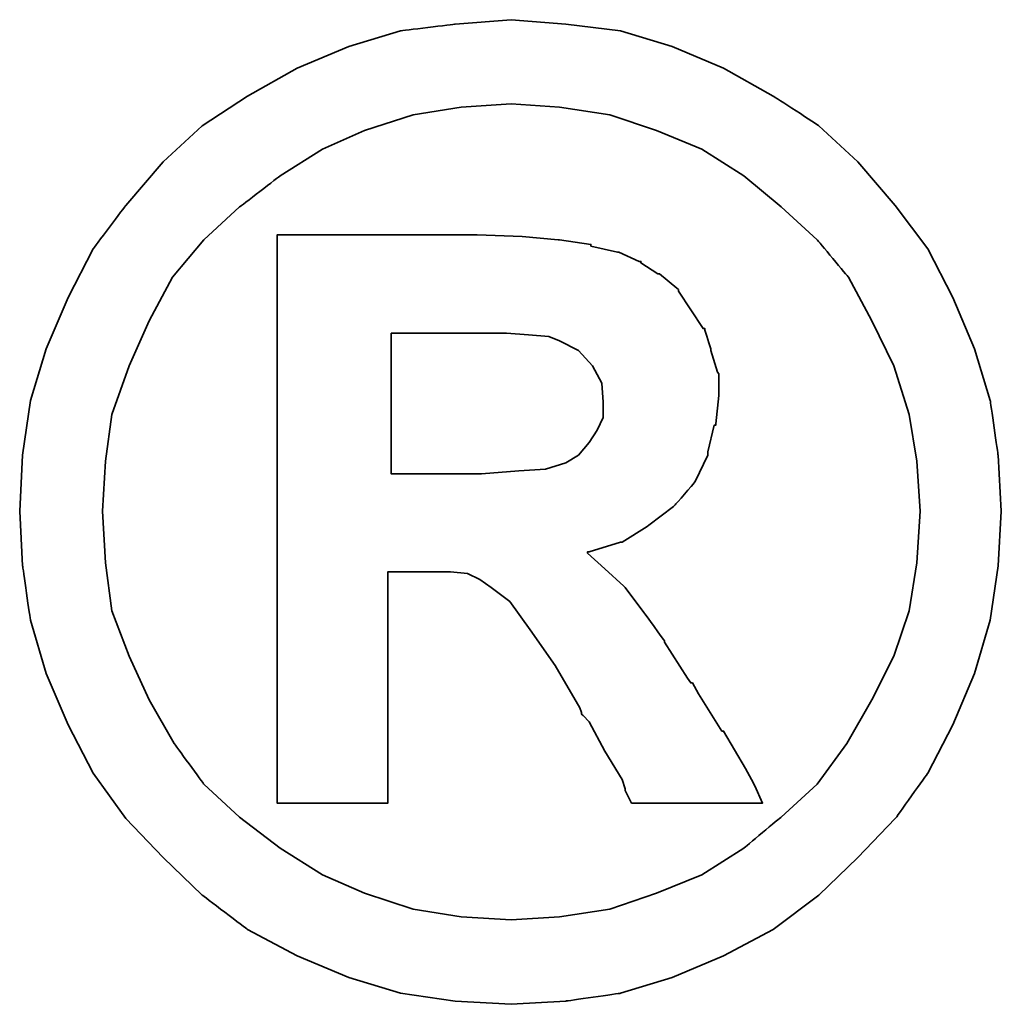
# Model space of a CAD drawing. Header units: millimetres. Extents: x 460 to 871, y 95 to 231.
# Tile 53 of 55: x 798.33 to 800.46, y 145.3 to 147.44. Entities that reach past the tile are written whole.
import ezdxf

# ---------------------------------------------------------------- set-up
doc = ezdxf.new("R2010")
doc.units = ezdxf.units.MM
doc.layers.add('DIM', color=4, linetype='CONTINUOUS')
doc.layers.add('layer 1', color=7, linetype='CONTINUOUS')

# ---------------------------------------------------------------- blocks, each defined once
blk = doc.blocks.new('TBI MOTION logo(完整正式版)')
at = {"layer": 'layer 1', "color": 22, "lineweight": 35}
for points, knots in [([(81.20634, 4.98624), (81.20634, 4.98624), (81.18649, 5.32862), (81.18649, 5.32862), (81.18649, 5.32862), (81.18649, 5.32862), (81.13886, 5.66206), (81.13886, 5.66206), (81.13886, 5.66206), (81.13886, 5.66206), (81.04359, 5.97764), (81.04359, 5.97764), (81.04359, 5.97764), (81.04359, 5.97764), (80.91061, 6.29124), (80.91061, 6.29124), (80.91061, 6.29124), (80.91061, 6.29124), (80.75778, 6.58697), (80.75778, 6.58697), (80.75778, 6.58697), (80.75778, 6.58697), (80.5593, 6.85294), (80.5593, 6.85294), (80.5593, 6.85294), (80.5593, 6.85294), (80.33105, 7.1189), (80.33105, 7.1189), (80.33105, 7.1189), (80.33105, 7.1189), (80.09287, 7.33921), (80.09287, 7.33921), (80.09287, 7.33921), (80.09287, 7.33921), (79.815, 7.51982), (79.815, 7.51982), (79.815, 7.51982), (79.815, 7.51982), (79.51133, 7.69051), (79.51133, 7.69051), (79.51133, 7.69051), (79.51133, 7.69051), (79.19773, 7.8235), (79.19773, 7.8235), (79.19773, 7.8235), (79.19773, 7.8235), (78.88215, 7.91877), (78.88215, 7.91877), (78.88215, 7.91877), (78.88215, 7.91877), (78.54871, 7.95846), (78.54871, 7.95846), (78.54871, 7.95846), (78.54871, 7.95846), (78.21526, 7.98625), (78.21526, 7.98625), (78.21526, 7.98625), (78.21526, 7.98625), (77.87388, 7.95846), (77.87388, 7.95846), (77.87388, 7.95846), (77.87388, 7.95846), (77.54044, 7.91877), (77.54044, 7.91877), (77.54044, 7.91877), (77.54044, 7.91877), (77.22485, 7.8235), (77.22485, 7.8235), (77.22485, 7.8235), (77.22485, 7.8235), (76.91027, 7.69051), (76.91027, 7.69051), (76.91027, 7.69051), (76.91027, 7.69051), (76.6056, 7.51982), (76.6056, 7.51982), (76.6056, 7.51982), (76.6056, 7.51982), (76.32972, 7.33921), (76.32972, 7.33921), (76.32972, 7.33921), (76.32972, 7.33921), (76.09154, 7.1189), (76.09154, 7.1189), (76.09154, 7.1189), (76.09154, 7.1189), (75.86329, 6.85294), (75.86329, 6.85294), (75.86329, 6.85294), (75.86329, 6.85294), (75.66382, 6.58697), (75.66382, 6.58697), (75.66382, 6.58697), (75.66382, 6.58697), (75.51099, 6.29124), (75.51099, 6.29124), (75.51099, 6.29124), (75.51099, 6.29124), (75.37702, 5.97764), (75.37702, 5.97764), (75.37702, 5.97764), (75.37702, 5.97764), (75.28175, 5.66206), (75.28175, 5.66206), (75.28175, 5.66206), (75.28175, 5.66206), (75.23411, 5.32862), (75.23411, 5.32862), (75.23411, 5.32862), (75.23411, 5.32862), (75.21625, 4.98624), (75.21625, 4.98624), (75.21625, 4.98624), (75.21625, 4.98624), (75.23411, 4.6528), (75.23411, 4.6528), (75.23411, 4.6528), (75.23411, 4.6528), (75.28175, 4.32035), (75.28175, 4.32035), (75.28175, 4.32035), (75.28175, 4.32035), (75.37702, 3.99583), (75.37702, 3.99583), (75.37702, 3.99583), (75.37702, 3.99583), (75.51099, 3.68224), (75.51099, 3.68224), (75.51099, 3.68224), (75.51099, 3.68224), (75.66382, 3.38749), (75.66382, 3.38749), (75.66382, 3.38749), (75.66382, 3.38749), (75.86329, 3.10963), (75.86329, 3.10963), (75.86329, 3.10963), (75.86329, 3.10963), (76.09154, 2.87145), (76.09154, 2.87145), (76.09154, 2.87145), (76.09154, 2.87145), (76.32972, 2.6432), (76.32972, 2.6432), (76.32972, 2.6432), (76.32972, 2.6432), (76.6056, 2.43381), (76.6056, 2.43381), (76.6056, 2.43381), (76.6056, 2.43381), (76.91027, 2.27205), (76.91027, 2.27205), (76.91027, 2.27205), (76.91027, 2.27205), (77.22485, 2.13906), (77.22485, 2.13906), (77.22485, 2.13906), (77.22485, 2.13906), (77.54044, 2.0438), (77.54044, 2.0438), (77.54044, 2.0438), (77.54044, 2.0438), (77.87388, 1.99616), (77.87388, 1.99616), (77.87388, 1.99616), (77.87388, 1.99616), (78.21526, 1.97631), (78.21526, 1.97631), (78.21526, 1.97631), (78.21526, 1.97631), (78.54871, 1.99616), (78.54871, 1.99616), (78.54871, 1.99616), (78.54871, 1.99616), (78.88215, 2.0438), (78.88215, 2.0438), (78.88215, 2.0438), (78.88215, 2.0438), (79.19773, 2.13906), (79.19773, 2.13906), (79.19773, 2.13906), (79.19773, 2.13906), (79.51133, 2.27205), (79.51133, 2.27205), (79.51133, 2.27205), (79.51133, 2.27205), (79.815, 2.43381), (79.815, 2.43381), (79.815, 2.43381), (79.815, 2.43381), (80.09287, 2.6432), (80.09287, 2.6432), (80.09287, 2.6432), (80.09287, 2.6432), (80.33105, 2.87145), (80.33105, 2.87145), (80.33105, 2.87145), (80.33105, 2.87145), (80.5593, 3.10963), (80.5593, 3.10963), (80.5593, 3.10963), (80.5593, 3.10963), (80.75778, 3.38749), (80.75778, 3.38749), (80.75778, 3.38749), (80.75778, 3.38749), (80.91061, 3.68224), (80.91061, 3.68224), (80.91061, 3.68224), (80.91061, 3.68224), (81.04359, 3.99583), (81.04359, 3.99583), (81.04359, 3.99583), (81.04359, 3.99583), (81.13886, 4.32035), (81.13886, 4.32035), (81.13886, 4.32035), (81.13886, 4.32035), (81.18649, 4.6528), (81.18649, 4.6528), (81.18649, 4.6528), (81.18649, 4.6528), (81.20634, 4.98624), (81.20634, 4.98624)], [0, 0, 0, 0, 0.0178571, 0.0178571, 0.0178571, 0.0178572, 0.0357143, 0.0357143, 0.0357143, 0.0357143, 0.0535714, 0.0535714, 0.0535714, 0.0535714, 0.0714286, 0.0714286, 0.0714286, 0.0714286, 0.0892857, 0.0892857, 0.0892857, 0.0892857, 0.1071429, 0.1071429, 0.1071429, 0.1071429, 0.125, 0.125, 0.125, 0.125, 0.1428571, 0.1428571, 0.1428571, 0.1428572, 0.1607143, 0.1607143, 0.1607143, 0.1607143, 0.1785714, 0.1785714, 0.1785714, 0.1785714, 0.1964286, 0.1964286, 0.1964286, 0.1964286, 0.2142857, 0.2142857, 0.2142857, 0.2142857, 0.2321429, 0.2321429, 0.2321429, 0.2321429, 0.25, 0.25, 0.25, 0.25, 0.2678571, 0.2678571, 0.2678571, 0.2678572, 0.2857143, 0.2857143, 0.2857143, 0.2857143, 0.3035714, 0.3035714, 0.3035714, 0.3035714, 0.3214286, 0.3214286, 0.3214286, 0.3214286, 0.3392857, 0.3392857, 0.3392857, 0.3392857, 0.3571429, 0.3571429, 0.3571429, 0.3571429, 0.375, 0.375, 0.375, 0.375, 0.3928571, 0.3928571, 0.3928571, 0.3928572, 0.4107143, 0.4107143, 0.4107143, 0.4107143, 0.4285714, 0.4285714, 0.4285714, 0.4285714, 0.4464286, 0.4464286, 0.4464286, 0.4464286, 0.4642857, 0.4642857, 0.4642857, 0.4642857, 0.4821429, 0.4821429, 0.4821429, 0.4821429, 0.5, 0.5, 0.5, 0.5, 0.5178571, 0.5178571, 0.5178571, 0.5178572, 0.5357143, 0.5357143, 0.5357143, 0.5357143, 0.5535714, 0.5535714, 0.5535714, 0.5535714, 0.5714286, 0.5714286, 0.5714286, 0.5714286, 0.5892857, 0.5892857, 0.5892857, 0.5892857, 0.6071429, 0.6071429, 0.6071429, 0.6071429, 0.625, 0.625, 0.625, 0.625, 0.6428571, 0.6428571, 0.6428571, 0.6428572, 0.6607143, 0.6607143, 0.6607143, 0.6607143, 0.6785714, 0.6785714, 0.6785714, 0.6785714, 0.6964286, 0.6964286, 0.6964286, 0.6964286, 0.7142857, 0.7142857, 0.7142857, 0.7142857, 0.7321429, 0.7321429, 0.7321429, 0.7321429, 0.75, 0.75, 0.75, 0.75, 0.7678571, 0.7678571, 0.7678571, 0.7678572, 0.7857143, 0.7857143, 0.7857143, 0.7857143, 0.8035714, 0.8035714, 0.8035714, 0.8035714, 0.8214286, 0.8214286, 0.8214286, 0.8214286, 0.8392857, 0.8392857, 0.8392857, 0.8392857, 0.8571429, 0.8571429, 0.8571429, 0.8571429, 0.875, 0.875, 0.875, 0.875, 0.8928571, 0.8928571, 0.8928571, 0.8928572, 0.9107143, 0.9107143, 0.9107143, 0.9107143, 0.9285714, 0.9285714, 0.9285714, 0.9285714, 0.9464286, 0.9464286, 0.9464286, 0.9464286, 0.9642857, 0.9642857, 0.9642857, 0.9642857, 0.9821429, 0.9821429, 0.9821429, 0.9821429, 1, 1, 1, 1]), ([(80.71014, 4.98624), (80.71014, 4.98624), (80.69129, 5.29091), (80.69129, 5.29091), (80.69129, 5.29091), (80.69129, 5.29091), (80.64464, 5.57672), (80.64464, 5.57672), (80.64464, 5.57672), (80.64464, 5.57672), (80.54937, 5.87245), (80.54937, 5.87245), (80.54937, 5.87245), (80.54937, 5.87245), (80.41639, 6.14833), (80.41639, 6.14833), (80.41639, 6.14833), (80.41639, 6.14833), (80.27349, 6.41429), (80.27349, 6.41429), (80.27349, 6.41429), (80.27349, 6.41429), (80.08295, 6.64255), (80.08295, 6.64255), (80.08295, 6.64255), (80.08295, 6.64255), (79.86264, 6.84301), (79.86264, 6.84301), (79.86264, 6.84301), (79.86264, 6.84301), (79.63439, 7.03355), (79.63439, 7.03355), (79.63439, 7.03355), (79.63439, 7.03355), (79.37835, 7.1963), (79.37835, 7.1963), (79.37835, 7.1963), (79.37835, 7.1963), (79.10246, 7.30944), (79.10246, 7.30944), (79.10246, 7.30944), (79.10246, 7.30944), (78.81665, 7.40471), (78.81665, 7.40471), (78.81665, 7.40471), (78.81665, 7.40471), (78.511, 7.45234), (78.511, 7.45234), (78.511, 7.45234), (78.511, 7.45234), (78.21526, 7.47219), (78.21526, 7.47219), (78.21526, 7.47219), (78.21526, 7.47219), (77.9106, 7.45234), (77.9106, 7.45234), (77.9106, 7.45234), (77.9106, 7.45234), (77.61685, 7.40471), (77.61685, 7.40471), (77.61685, 7.40471), (77.61685, 7.40471), (77.32012, 7.30944), (77.32012, 7.30944), (77.32012, 7.30944), (77.32012, 7.30944), (77.06309, 7.1963), (77.06309, 7.1963), (77.06309, 7.1963), (77.06309, 7.1963), (76.80606, 7.03355), (76.80606, 7.03355), (76.80606, 7.03355), (76.80606, 7.03355), (76.55797, 6.84301), (76.55797, 6.84301), (76.55797, 6.84301), (76.55797, 6.84301), (76.34063, 6.64255), (76.34063, 6.64255), (76.34063, 6.64255), (76.34063, 6.64255), (76.1491, 6.41429), (76.1491, 6.41429), (76.1491, 6.41429), (76.1491, 6.41429), (76.0062, 6.14833), (76.0062, 6.14833), (76.0062, 6.14833), (76.0062, 6.14833), (75.88314, 5.87245), (75.88314, 5.87245), (75.88314, 5.87245), (75.88314, 5.87245), (75.77794, 5.57672), (75.77794, 5.57672), (75.77794, 5.57672), (75.77794, 5.57672), (75.73924, 5.29091), (75.73924, 5.29091), (75.73924, 5.29091), (75.73924, 5.29091), (75.72039, 4.98624), (75.72039, 4.98624), (75.72039, 4.98624), (75.72039, 4.98624), (75.73924, 4.67165), (75.73924, 4.67165), (75.73924, 4.67165), (75.73924, 4.67165), (75.77794, 4.37791), (75.77794, 4.37791), (75.77794, 4.37791), (75.77794, 4.37791), (75.88314, 4.10102), (75.88314, 4.10102), (75.88314, 4.10102), (75.88314, 4.10102), (76.0062, 3.83407), (76.0062, 3.83407), (76.0062, 3.83407), (76.0062, 3.83407), (76.15902, 3.56811), (76.15902, 3.56811), (76.15902, 3.56811), (76.15902, 3.56811), (76.34063, 3.32001), (76.34063, 3.32001), (76.34063, 3.32001), (76.34063, 3.32001), (76.55797, 3.11955), (76.55797, 3.11955), (76.55797, 3.11955), (76.55797, 3.11955), (76.80606, 2.92901), (76.80606, 2.92901), (76.80606, 2.92901), (76.80606, 2.92901), (77.06309, 2.76725), (77.06309, 2.76725), (77.06309, 2.76725), (77.06309, 2.76725), (77.32012, 2.65412), (77.32012, 2.65412), (77.32012, 2.65412), (77.32012, 2.65412), (77.61685, 2.55786), (77.61685, 2.55786), (77.61685, 2.55786), (77.61685, 2.55786), (77.9106, 2.51022), (77.9106, 2.51022), (77.9106, 2.51022), (77.9106, 2.51022), (78.21526, 2.49137), (78.21526, 2.49137), (78.21526, 2.49137), (78.21526, 2.49137), (78.511, 2.51022), (78.511, 2.51022), (78.511, 2.51022), (78.511, 2.51022), (78.81665, 2.55786), (78.81665, 2.55786), (78.81665, 2.55786), (78.81665, 2.55786), (79.10246, 2.65412), (79.10246, 2.65412), (79.10246, 2.65412), (79.10246, 2.65412), (79.37835, 2.76725), (79.37835, 2.76725), (79.37835, 2.76725), (79.37835, 2.76725), (79.63439, 2.92901), (79.63439, 2.92901), (79.63439, 2.92901), (79.63439, 2.92901), (79.86264, 3.11955), (79.86264, 3.11955), (79.86264, 3.11955), (79.86264, 3.11955), (80.08295, 3.32001), (80.08295, 3.32001), (80.08295, 3.32001), (80.08295, 3.32001), (80.26356, 3.56811), (80.26356, 3.56811), (80.26356, 3.56811), (80.26356, 3.56811), (80.41639, 3.83407), (80.41639, 3.83407), (80.41639, 3.83407), (80.41639, 3.83407), (80.54937, 4.10102), (80.54937, 4.10102), (80.54937, 4.10102), (80.54937, 4.10102), (80.64464, 4.37791), (80.64464, 4.37791), (80.64464, 4.37791), (80.64464, 4.37791), (80.69129, 4.67165), (80.69129, 4.67165), (80.69129, 4.67165), (80.69129, 4.67165), (80.71014, 4.98624), (80.71014, 4.98624)], [0, 0, 0, 0, 0.0192308, 0.0192308, 0.0192308, 0.0192308, 0.0384615, 0.0384615, 0.0384615, 0.0384615, 0.0576923, 0.0576923, 0.0576923, 0.0576923, 0.0769231, 0.0769231, 0.0769231, 0.0769231, 0.0961538, 0.0961538, 0.0961538, 0.0961539, 0.1153846, 0.1153846, 0.1153846, 0.1153846, 0.1346154, 0.1346154, 0.1346154, 0.1346154, 0.1538462, 0.1538462, 0.1538462, 0.1538462, 0.1730769, 0.1730769, 0.1730769, 0.1730769, 0.1923077, 0.1923077, 0.1923077, 0.1923077, 0.2115385, 0.2115385, 0.2115385, 0.2115385, 0.2307692, 0.2307692, 0.2307692, 0.2307692, 0.25, 0.25, 0.25, 0.25, 0.2692308, 0.2692308, 0.2692308, 0.2692308, 0.2884615, 0.2884615, 0.2884615, 0.2884615, 0.3076923, 0.3076923, 0.3076923, 0.3076923, 0.3269231, 0.3269231, 0.3269231, 0.3269231, 0.3461538, 0.3461538, 0.3461538, 0.3461539, 0.3653846, 0.3653846, 0.3653846, 0.3653846, 0.3846154, 0.3846154, 0.3846154, 0.3846154, 0.4038462, 0.4038462, 0.4038462, 0.4038462, 0.4230769, 0.4230769, 0.4230769, 0.4230769, 0.4423077, 0.4423077, 0.4423077, 0.4423077, 0.4615385, 0.4615385, 0.4615385, 0.4615385, 0.4807692, 0.4807692, 0.4807692, 0.4807692, 0.5, 0.5, 0.5, 0.5, 0.5192308, 0.5192308, 0.5192308, 0.5192308, 0.5384615, 0.5384615, 0.5384615, 0.5384615, 0.5576923, 0.5576923, 0.5576923, 0.5576923, 0.5769231, 0.5769231, 0.5769231, 0.5769231, 0.5961538, 0.5961538, 0.5961538, 0.5961539, 0.6153846, 0.6153846, 0.6153846, 0.6153846, 0.6346154, 0.6346154, 0.6346154, 0.6346154, 0.6538462, 0.6538462, 0.6538462, 0.6538462, 0.6730769, 0.6730769, 0.6730769, 0.6730769, 0.6923077, 0.6923077, 0.6923077, 0.6923077, 0.7115385, 0.7115385, 0.7115385, 0.7115385, 0.7307692, 0.7307692, 0.7307692, 0.7307692, 0.75, 0.75, 0.75, 0.75, 0.7692308, 0.7692308, 0.7692308, 0.7692308, 0.7884615, 0.7884615, 0.7884615, 0.7884615, 0.8076923, 0.8076923, 0.8076923, 0.8076923, 0.8269231, 0.8269231, 0.8269231, 0.8269231, 0.8461538, 0.8461538, 0.8461538, 0.8461539, 0.8653846, 0.8653846, 0.8653846, 0.8653846, 0.8846154, 0.8846154, 0.8846154, 0.8846154, 0.9038462, 0.9038462, 0.9038462, 0.9038462, 0.9230769, 0.9230769, 0.9230769, 0.9230769, 0.9423077, 0.9423077, 0.9423077, 0.9423077, 0.9615385, 0.9615385, 0.9615385, 0.9615385, 0.9807692, 0.9807692, 0.9807692, 0.9807692, 1, 1, 1, 1]), ([(76.78721, 3.2823), (76.78721, 3.2823), (76.78721, 3.32001), (76.78721, 3.32001), (76.78721, 3.32001), (76.78721, 3.32001), (76.78721, 3.42422), (76.78721, 3.42422), (76.78721, 3.42422), (76.78721, 3.42422), (76.78721, 3.59689), (76.78721, 3.59689), (76.78721, 3.59689), (76.78721, 3.59689), (76.78721, 3.80529), (76.78721, 3.80529), (76.78721, 3.80529), (76.78721, 3.80529), (76.78721, 4.0524), (76.78721, 4.0524), (76.78721, 4.0524), (76.78721, 4.0524), (76.78721, 4.32035), (76.78721, 4.32035), (76.78721, 4.32035), (76.78721, 4.32035), (76.78721, 4.92868), (76.78721, 4.92868), (76.78721, 4.92868), (76.78721, 4.92868), (76.78721, 5.53801), (76.78721, 5.53801), (76.78721, 5.53801), (76.78721, 5.53801), (76.78721, 5.82482), (76.78721, 5.82482), (76.78721, 5.82482), (76.78721, 5.82482), (76.78721, 6.07291), (76.78721, 6.07291), (76.78721, 6.07291), (76.78721, 6.07291), (76.78721, 6.30017), (76.78721, 6.30017), (76.78721, 6.30017), (76.78721, 6.30017), (76.78721, 6.45399), (76.78721, 6.45399), (76.78721, 6.45399), (76.78721, 6.45399), (76.78721, 6.5572), (76.78721, 6.5572), (76.78721, 6.5572), (76.78721, 6.5572), (76.78721, 6.59689), (76.78721, 6.59689), (76.78721, 6.59689), (76.78721, 6.59689), (76.78721, 6.67232), (76.78721, 6.67232), (76.78721, 6.67232), (76.78721, 6.67232), (76.8537, 6.67232), (76.8537, 6.67232), (76.8537, 6.67232), (76.8537, 6.67232), (76.87355, 6.67232), (76.87355, 6.67232), (76.87355, 6.67232), (76.87355, 6.67232), (76.91027, 6.67232), (76.91027, 6.67232), (76.91027, 6.67232), (76.91027, 6.67232), (77.04424, 6.67232), (77.04424, 6.67232), (77.04424, 6.67232), (77.04424, 6.67232), (77.22485, 6.67232), (77.22485, 6.67232), (77.22485, 6.67232), (77.22485, 6.67232), (77.43524, 6.67232), (77.43524, 6.67232), (77.43524, 6.67232), (77.43524, 6.67232), (77.65357, 6.67232), (77.65357, 6.67232), (77.65357, 6.67232), (77.65357, 6.67232), (77.82625, 6.67232), (77.82625, 6.67232), (77.82625, 6.67232), (77.82625, 6.67232), (77.94037, 6.67232), (77.94037, 6.67232), (77.94037, 6.67232), (77.94037, 6.67232), (77.97709, 6.67232), (77.97709, 6.67232), (77.97709, 6.67232), (77.97709, 6.67232), (77.99694, 6.67232), (77.99694, 6.67232), (77.99694, 6.67232), (77.99694, 6.67232), (78.00686, 6.67232), (78.00686, 6.67232), (78.00686, 6.67232), (78.00686, 6.67232), (78.28275, 6.6624), (78.28275, 6.6624), (78.28275, 6.6624), (78.28275, 6.6624), (78.50107, 6.64255), (78.50107, 6.64255), (78.50107, 6.64255), (78.50107, 6.64255), (78.511, 6.64255), (78.511, 6.64255), (78.511, 6.64255), (78.511, 6.64255), (78.70154, 6.61476), (78.70154, 6.61476), (78.70154, 6.61476), (78.70154, 6.61476), (78.70154, 6.60483), (78.70154, 6.60483), (78.70154, 6.60483), (78.70154, 6.60483), (78.86429, 6.56713), (78.86429, 6.56713), (78.86429, 6.56713), (78.86429, 6.56713), (78.87223, 6.56713), (78.87223, 6.56713), (78.87223, 6.56713), (78.87223, 6.56713), (78.99727, 6.51056), (78.99727, 6.51056), (78.99727, 6.51056), (78.99727, 6.51056), (79.00719, 6.51056), (79.00719, 6.51056), (79.00719, 6.51056), (79.00719, 6.51056), (79.00719, 6.50162), (79.00719, 6.50162), (79.00719, 6.50162), (79.00719, 6.50162), (79.1104, 6.43415), (79.1104, 6.43415), (79.1104, 6.43415), (79.1104, 6.43415), (79.12132, 6.43415), (79.12132, 6.43415), (79.12132, 6.43415), (79.12132, 6.43415), (79.22552, 6.34781), (79.22552, 6.34781), (79.22552, 6.34781), (79.22552, 6.34781), (79.23544, 6.33888), (79.23544, 6.33888), (79.23544, 6.33888), (79.23544, 6.33888), (79.23544, 6.32895), (79.23544, 6.32895), (79.23544, 6.32895), (79.23544, 6.32895), (79.31087, 6.21483), (79.31087, 6.21483), (79.31087, 6.21483), (79.31087, 6.21483), (79.38629, 6.1007), (79.38629, 6.1007), (79.38629, 6.1007), (79.38629, 6.1007), (79.3972, 6.1007), (79.3972, 6.1007), (79.3972, 6.1007), (79.3972, 6.1007), (79.3972, 6.09078), (79.3972, 6.09078), (79.3972, 6.09078), (79.3972, 6.09078), (79.43392, 5.97764), (79.43392, 5.97764), (79.43392, 5.97764), (79.43392, 5.97764), (79.43392, 5.96772), (79.43392, 5.96772), (79.43392, 5.96772), (79.43392, 5.96772), (79.47362, 5.83474), (79.47362, 5.83474), (79.47362, 5.83474), (79.47362, 5.83474), (79.48156, 5.82482), (79.48156, 5.82482), (79.48156, 5.82482), (79.48156, 5.82482), (79.48156, 5.69977), (79.48156, 5.69977), (79.48156, 5.69977), (79.48156, 5.69977), (79.48156, 5.69183), (79.48156, 5.69183), (79.48156, 5.69183), (79.48156, 5.69183), (79.4637, 5.51915), (79.4637, 5.51915), (79.4637, 5.51915), (79.4637, 5.51915), (79.4637, 5.51122), (79.4637, 5.51122), (79.4637, 5.51122), (79.4637, 5.51122), (79.45377, 5.51122), (79.45377, 5.51122), (79.45377, 5.51122), (79.45377, 5.51122), (79.41507, 5.34847), (79.41507, 5.34847), (79.41507, 5.34847), (79.41507, 5.34847), (79.41507, 5.33854), (79.41507, 5.33854), (79.41507, 5.33854), (79.41507, 5.33854), (79.41507, 5.32862), (79.41507, 5.32862), (79.41507, 5.32862), (79.41507, 5.32862), (79.33865, 5.16785), (79.33865, 5.16785), (79.33865, 5.16785), (79.33865, 5.16785), (79.33071, 5.15693), (79.33071, 5.15693), (79.33071, 5.15693), (79.33071, 5.15693), (79.2156, 5.02495), (79.2156, 5.02495), (79.2156, 5.02495), (79.2156, 5.02495), (79.20567, 5.01502), (79.20567, 5.01502), (79.20567, 5.01502), (79.20567, 5.01502), (79.05483, 4.89991), (79.05483, 4.89991), (79.05483, 4.89991), (79.05483, 4.89991), (79.04491, 4.89197), (79.04491, 4.89197), (79.04491, 4.89197), (79.04491, 4.89197), (78.89208, 4.7967), (78.89208, 4.7967), (78.89208, 4.7967), (78.89208, 4.7967), (78.88215, 4.7967), (78.88215, 4.7967), (78.88215, 4.7967), (78.88215, 4.7967), (78.69161, 4.73913), (78.69161, 4.73913), (78.69161, 4.73913), (78.69161, 4.73913), (78.68169, 4.73913), (78.68169, 4.73913), (78.68169, 4.73913), (78.68169, 4.73913), (78.68169, 4.72921), (78.68169, 4.72921), (78.68169, 4.72921), (78.68169, 4.72921), (78.78688, 4.63394), (78.78688, 4.63394), (78.78688, 4.63394), (78.78688, 4.63394), (78.902, 4.52875), (78.902, 4.52875), (78.902, 4.52875), (78.902, 4.52875), (78.91093, 4.52081), (78.91093, 4.52081), (78.91093, 4.52081), (78.91093, 4.52081), (79.02506, 4.36798), (79.02506, 4.36798), (79.02506, 4.36798), (79.02506, 4.36798), (79.1501, 4.1953), (79.1501, 4.1953), (79.1501, 4.1953), (79.1501, 4.1953), (79.1501, 4.18736), (79.1501, 4.18736), (79.1501, 4.18736), (79.1501, 4.18736), (79.29201, 3.96705), (79.29201, 3.96705), (79.29201, 3.96705), (79.29201, 3.96705), (79.31087, 3.93828), (79.31087, 3.93828), (79.31087, 3.93828), (79.31087, 3.93828), (79.32079, 3.93828), (79.32079, 3.93828), (79.32079, 3.93828), (79.32079, 3.93828), (79.3585, 3.87178), (79.3585, 3.87178), (79.3585, 3.87178), (79.3585, 3.87178), (79.50141, 3.64353), (79.50141, 3.64353), (79.50141, 3.64353), (79.50141, 3.64353), (79.51133, 3.64353), (79.51133, 3.64353), (79.51133, 3.64353), (79.51133, 3.64353), (79.64431, 3.41528), (79.64431, 3.41528), (79.64431, 3.41528), (79.64431, 3.41528), (79.68202, 3.3478), (79.68202, 3.3478), (79.68202, 3.3478), (79.68202, 3.3478), (79.70187, 3.31009), (79.70187, 3.31009), (79.70187, 3.31009), (79.70187, 3.31009), (79.7495, 3.2049), (79.7495, 3.2049), (79.7495, 3.2049), (79.7495, 3.2049), (79.64431, 3.2049), (79.64431, 3.2049), (79.64431, 3.2049), (79.64431, 3.2049), (79.62546, 3.2049), (79.62546, 3.2049), (79.62546, 3.2049), (79.62546, 3.2049), (79.53912, 3.2049), (79.53912, 3.2049), (79.53912, 3.2049), (79.53912, 3.2049), (79.31087, 3.2049), (79.31087, 3.2049), (79.31087, 3.2049), (79.31087, 3.2049), (79.08262, 3.2049), (79.08262, 3.2049), (79.08262, 3.2049), (79.08262, 3.2049), (79.00719, 3.2049), (79.00719, 3.2049), (79.00719, 3.2049), (79.00719, 3.2049), (78.98735, 3.2049), (78.98735, 3.2049), (78.98735, 3.2049), (78.98735, 3.2049), (78.94964, 3.2049), (78.94964, 3.2049), (78.94964, 3.2049), (78.94964, 3.2049), (78.92979, 3.24459), (78.92979, 3.24459), (78.92979, 3.24459), (78.92979, 3.24459), (78.91093, 3.2823), (78.91093, 3.2823), (78.91093, 3.2823), (78.91093, 3.2823), (78.91093, 3.29223), (78.91093, 3.29223), (78.91093, 3.29223), (78.91093, 3.29223), (78.89208, 3.3478), (78.89208, 3.3478), (78.89208, 3.3478), (78.89208, 3.3478), (78.78688, 3.52048), (78.78688, 3.52048), (78.78688, 3.52048), (78.78688, 3.52048), (78.69161, 3.7001), (78.69161, 3.7001), (78.69161, 3.7001), (78.69161, 3.7001), (78.6539, 3.7388), (78.6539, 3.7388), (78.6539, 3.7388), (78.6539, 3.7388), (78.64398, 3.74873), (78.64398, 3.74873), (78.64398, 3.74873), (78.64398, 3.74873), (78.64398, 3.75766), (78.64398, 3.75766), (78.64398, 3.75766), (78.64398, 3.75766), (78.63405, 3.78644), (78.63405, 3.78644), (78.63405, 3.78644), (78.63405, 3.78644), (78.48321, 4.04347), (78.48321, 4.04347), (78.48321, 4.04347), (78.48321, 4.04347), (78.33038, 4.2618), (78.33038, 4.2618), (78.33038, 4.2618), (78.33038, 4.2618), (78.20732, 4.43447), (78.20732, 4.43447), (78.20732, 4.43447), (78.20732, 4.43447), (78.09221, 4.52081), (78.09221, 4.52081), (78.09221, 4.52081), (78.09221, 4.52081), (78.02472, 4.56845), (78.02472, 4.56845), (78.02472, 4.56845), (78.02472, 4.56845), (77.9493, 4.60616), (77.9493, 4.60616), (77.9493, 4.60616), (77.9493, 4.60616), (77.8451, 4.61608), (77.8451, 4.61608), (77.8451, 4.61608), (77.8451, 4.61608), (77.71113, 4.61608), (77.71113, 4.61608), (77.71113, 4.61608), (77.71113, 4.61608), (77.69128, 4.61608), (77.69128, 4.61608), (77.69128, 4.61608), (77.69128, 4.61608), (77.67342, 4.61608), (77.67342, 4.61608), (77.67342, 4.61608), (77.67342, 4.61608), (77.5583, 4.61608), (77.5583, 4.61608), (77.5583, 4.61608), (77.5583, 4.61608), (77.46303, 4.61608), (77.46303, 4.61608), (77.46303, 4.61608), (77.46303, 4.61608), (77.46303, 4.54761), (77.46303, 4.54761), (77.46303, 4.54761), (77.46303, 4.54761), (77.46303, 4.47318), (77.46303, 4.47318), (77.46303, 4.47318), (77.46303, 4.47318), (77.46303, 4.24294), (77.46303, 4.24294), (77.46303, 4.24294), (77.46303, 4.24294), (77.46303, 3.99583), (77.46303, 3.99583), (77.46303, 3.99583), (77.46303, 3.99583), (77.46303, 3.72888), (77.46303, 3.72888), (77.46303, 3.72888), (77.46303, 3.72888), (77.46303, 3.51055), (77.46303, 3.51055), (77.46303, 3.51055), (77.46303, 3.51055), (77.46303, 3.42422), (77.46303, 3.42422), (77.46303, 3.42422), (77.46303, 3.42422), (77.46303, 3.35773), (77.46303, 3.35773), (77.46303, 3.35773), (77.46303, 3.35773), (77.46303, 3.30017), (77.46303, 3.30017), (77.46303, 3.30017), (77.46303, 3.30017), (77.46303, 3.2823), (77.46303, 3.2823), (77.46303, 3.2823), (77.46303, 3.2823), (77.46303, 3.2049), (77.46303, 3.2049), (77.46303, 3.2049), (77.46303, 3.2049), (77.39753, 3.2049), (77.39753, 3.2049), (77.39753, 3.2049), (77.39753, 3.2049), (77.37768, 3.2049), (77.37768, 3.2049), (77.37768, 3.2049), (77.37768, 3.2049), (77.32012, 3.2049), (77.32012, 3.2049), (77.32012, 3.2049), (77.32012, 3.2049), (77.12165, 3.2049), (77.12165, 3.2049), (77.12165, 3.2049), (77.12165, 3.2049), (76.94897, 3.2049), (76.94897, 3.2049), (76.94897, 3.2049), (76.94897, 3.2049), (76.8924, 3.2049), (76.8924, 3.2049), (76.8924, 3.2049), (76.8924, 3.2049), (76.8537, 3.2049), (76.8537, 3.2049), (76.8537, 3.2049), (76.8537, 3.2049), (76.78721, 3.2049), (76.78721, 3.2049), (76.78721, 3.2049), (76.78721, 3.2049), (76.78721, 3.2823), (76.78721, 3.2823)], [0, 0, 0, 0, 0.0074074, 0.0074074, 0.0074074, 0.0074074, 0.0148148, 0.0148148, 0.0148148, 0.0148148, 0.0222222, 0.0222222, 0.0222222, 0.0222222, 0.0296296, 0.0296296, 0.0296296, 0.0296296, 0.037037, 0.037037, 0.037037, 0.037037, 0.0444444, 0.0444444, 0.0444444, 0.0444445, 0.0518519, 0.0518519, 0.0518519, 0.0518519, 0.0592593, 0.0592593, 0.0592593, 0.0592593, 0.0666667, 0.0666667, 0.0666667, 0.0666667, 0.0740741, 0.0740741, 0.0740741, 0.0740741, 0.0814815, 0.0814815, 0.0814815, 0.0814815, 0.0888889, 0.0888889, 0.0888889, 0.0888889, 0.0962963, 0.0962963, 0.0962963, 0.0962963, 0.1037037, 0.1037037, 0.1037037, 0.1037037, 0.1111111, 0.1111111, 0.1111111, 0.1111111, 0.1185185, 0.1185185, 0.1185185, 0.1185185, 0.1259259, 0.1259259, 0.1259259, 0.1259259, 0.1333333, 0.1333333, 0.1333333, 0.1333333, 0.1407407, 0.1407407, 0.1407407, 0.1407408, 0.1481481, 0.1481481, 0.1481481, 0.1481482, 0.1555556, 0.1555556, 0.1555556, 0.1555556, 0.162963, 0.162963, 0.162963, 0.162963, 0.1703704, 0.1703704, 0.1703704, 0.1703704, 0.1777778, 0.1777778, 0.1777778, 0.1777778, 0.1851852, 0.1851852, 0.1851852, 0.1851852, 0.1925926, 0.1925926, 0.1925926, 0.1925926, 0.2, 0.2, 0.2, 0.2, 0.2074074, 0.2074074, 0.2074074, 0.2074074, 0.2148148, 0.2148148, 0.2148148, 0.2148148, 0.2222222, 0.2222222, 0.2222222, 0.2222222, 0.2296296, 0.2296296, 0.2296296, 0.2296296, 0.237037, 0.237037, 0.237037, 0.237037, 0.2444444, 0.2444444, 0.2444444, 0.2444445, 0.2518519, 0.2518519, 0.2518519, 0.2518519, 0.2592593, 0.2592593, 0.2592593, 0.2592593, 0.2666667, 0.2666667, 0.2666667, 0.2666667, 0.2740741, 0.2740741, 0.2740741, 0.2740741, 0.2814815, 0.2814815, 0.2814815, 0.2814815, 0.2888889, 0.2888889, 0.2888889, 0.2888889, 0.2962963, 0.2962963, 0.2962963, 0.2962963, 0.3037037, 0.3037037, 0.3037037, 0.3037037, 0.3111111, 0.3111111, 0.3111111, 0.3111111, 0.3185185, 0.3185185, 0.3185185, 0.3185185, 0.3259259, 0.3259259, 0.3259259, 0.3259259, 0.3333333, 0.3333333, 0.3333333, 0.3333333, 0.3407407, 0.3407407, 0.3407407, 0.3407408, 0.3481481, 0.3481481, 0.3481481, 0.3481482, 0.3555556, 0.3555556, 0.3555556, 0.3555556, 0.362963, 0.362963, 0.362963, 0.362963, 0.3703704, 0.3703704, 0.3703704, 0.3703704, 0.3777778, 0.3777778, 0.3777778, 0.3777778, 0.3851852, 0.3851852, 0.3851852, 0.3851852, 0.3925926, 0.3925926, 0.3925926, 0.3925926, 0.4, 0.4, 0.4, 0.4, 0.4074074, 0.4074074, 0.4074074, 0.4074074, 0.4148148, 0.4148148, 0.4148148, 0.4148148, 0.4222222, 0.4222222, 0.4222222, 0.4222222, 0.4296296, 0.4296296, 0.4296296, 0.4296296, 0.437037, 0.437037, 0.437037, 0.437037, 0.4444444, 0.4444444, 0.4444444, 0.4444445, 0.4518519, 0.4518519, 0.4518519, 0.4518519, 0.4592593, 0.4592593, 0.4592593, 0.4592593, 0.4666667, 0.4666667, 0.4666667, 0.4666667, 0.4740741, 0.4740741, 0.4740741, 0.4740741, 0.4814815, 0.4814815, 0.4814815, 0.4814815, 0.4888889, 0.4888889, 0.4888889, 0.4888889, 0.4962963, 0.4962963, 0.4962963, 0.4962963, 0.5037037, 0.5037037, 0.5037037, 0.5037037, 0.5111111, 0.5111111, 0.5111111, 0.5111111, 0.5185185, 0.5185185, 0.5185185, 0.5185185, 0.5259259, 0.5259259, 0.5259259, 0.5259259, 0.5333333, 0.5333333, 0.5333333, 0.5333333, 0.5407407, 0.5407407, 0.5407407, 0.5407408, 0.5481481, 0.5481481, 0.5481481, 0.5481482, 0.5555556, 0.5555556, 0.5555556, 0.5555556, 0.562963, 0.562963, 0.562963, 0.562963, 0.5703704, 0.5703704, 0.5703704, 0.5703704, 0.5777778, 0.5777778, 0.5777778, 0.5777778, 0.5851852, 0.5851852, 0.5851852, 0.5851852, 0.5925926, 0.5925926, 0.5925926, 0.5925926, 0.6, 0.6, 0.6, 0.6, 0.6074074, 0.6074074, 0.6074074, 0.6074074, 0.6148148, 0.6148148, 0.6148148, 0.6148148, 0.6222222, 0.6222222, 0.6222222, 0.6222222, 0.6296296, 0.6296296, 0.6296296, 0.6296296, 0.637037, 0.637037, 0.637037, 0.637037, 0.6444444, 0.6444444, 0.6444444, 0.6444445, 0.6518519, 0.6518519, 0.6518519, 0.6518519, 0.6592593, 0.6592593, 0.6592593, 0.6592593, 0.6666667, 0.6666667, 0.6666667, 0.6666667, 0.6740741, 0.6740741, 0.6740741, 0.6740741, 0.6814815, 0.6814815, 0.6814815, 0.6814815, 0.6888889, 0.6888889, 0.6888889, 0.6888889, 0.6962963, 0.6962963, 0.6962963, 0.6962963, 0.7037037, 0.7037037, 0.7037037, 0.7037037, 0.7111111, 0.7111111, 0.7111111, 0.7111111, 0.7185185, 0.7185185, 0.7185185, 0.7185185, 0.7259259, 0.7259259, 0.7259259, 0.7259259, 0.7333333, 0.7333333, 0.7333333, 0.7333333, 0.7407407, 0.7407407, 0.7407407, 0.7407408, 0.7481481, 0.7481481, 0.7481481, 0.7481482, 0.7555556, 0.7555556, 0.7555556, 0.7555556, 0.762963, 0.762963, 0.762963, 0.762963, 0.7703704, 0.7703704, 0.7703704, 0.7703704, 0.7777778, 0.7777778, 0.7777778, 0.7777778, 0.7851852, 0.7851852, 0.7851852, 0.7851852, 0.7925926, 0.7925926, 0.7925926, 0.7925926, 0.8, 0.8, 0.8, 0.8, 0.8074074, 0.8074074, 0.8074074, 0.8074074, 0.8148148, 0.8148148, 0.8148148, 0.8148148, 0.8222222, 0.8222222, 0.8222222, 0.8222222, 0.8296296, 0.8296296, 0.8296296, 0.8296296, 0.837037, 0.837037, 0.837037, 0.837037, 0.8444444, 0.8444444, 0.8444444, 0.8444445, 0.8518519, 0.8518519, 0.8518519, 0.8518519, 0.8592593, 0.8592593, 0.8592593, 0.8592593, 0.8666667, 0.8666667, 0.8666667, 0.8666667, 0.8740741, 0.8740741, 0.8740741, 0.8740741, 0.8814815, 0.8814815, 0.8814815, 0.8814815, 0.8888889, 0.8888889, 0.8888889, 0.8888889, 0.8962963, 0.8962963, 0.8962963, 0.8962963, 0.9037037, 0.9037037, 0.9037037, 0.9037037, 0.9111111, 0.9111111, 0.9111111, 0.9111111, 0.9185185, 0.9185185, 0.9185185, 0.9185185, 0.9259259, 0.9259259, 0.9259259, 0.9259259, 0.9333333, 0.9333333, 0.9333333, 0.9333333, 0.9407407, 0.9407407, 0.9407407, 0.9407408, 0.9481481, 0.9481481, 0.9481481, 0.9481482, 0.9555556, 0.9555556, 0.9555556, 0.9555556, 0.962963, 0.962963, 0.962963, 0.962963, 0.9703704, 0.9703704, 0.9703704, 0.9703704, 0.9777778, 0.9777778, 0.9777778, 0.9777778, 0.9851852, 0.9851852, 0.9851852, 0.9851852, 0.9925926, 0.9925926, 0.9925926, 0.9925926, 1, 1, 1, 1]), ([(77.48288, 6.07291), (77.48288, 6.07291), (77.48288, 5.99551), (77.48288, 5.99551), (77.48288, 5.99551), (77.48288, 5.99551), (77.48288, 5.82482), (77.48288, 5.82482), (77.48288, 5.82482), (77.48288, 5.82482), (77.48288, 5.63328), (77.48288, 5.63328), (77.48288, 5.63328), (77.48288, 5.63328), (77.48288, 5.46358), (77.48288, 5.46358), (77.48288, 5.46358), (77.48288, 5.46358), (77.48288, 5.29091), (77.48288, 5.29091), (77.48288, 5.29091), (77.48288, 5.29091), (77.48288, 5.21449), (77.48288, 5.21449), (77.48288, 5.21449), (77.48288, 5.21449), (77.50074, 5.21449), (77.50074, 5.21449), (77.50074, 5.21449), (77.50074, 5.21449), (77.71113, 5.21449), (77.71113, 5.21449), (77.71113, 5.21449), (77.71113, 5.21449), (77.94037, 5.21449), (77.94037, 5.21449), (77.94037, 5.21449), (77.94037, 5.21449), (78.01579, 5.21449), (78.01579, 5.21449), (78.01579, 5.21449), (78.01579, 5.21449), (78.03465, 5.21449), (78.03465, 5.21449), (78.03465, 5.21449), (78.03465, 5.21449), (78.2629, 5.23335), (78.2629, 5.23335), (78.2629, 5.23335), (78.2629, 5.23335), (78.42565, 5.24327), (78.42565, 5.24327), (78.42565, 5.24327), (78.42565, 5.24327), (78.54871, 5.28098), (78.54871, 5.28098), (78.54871, 5.28098), (78.54871, 5.28098), (78.62611, 5.32862), (78.62611, 5.32862), (78.62611, 5.32862), (78.62611, 5.32862), (78.69161, 5.40503), (78.69161, 5.40503), (78.69161, 5.40503), (78.69161, 5.40503), (78.73925, 5.48145), (78.73925, 5.48145), (78.73925, 5.48145), (78.73925, 5.48145), (78.77696, 5.55885), (78.77696, 5.55885), (78.77696, 5.55885), (78.77696, 5.55885), (78.77696, 5.65214), (78.77696, 5.65214), (78.77696, 5.65214), (78.77696, 5.65214), (78.76902, 5.76726), (78.76902, 5.76726), (78.76902, 5.76726), (78.76902, 5.76726), (78.71146, 5.87245), (78.71146, 5.87245), (78.71146, 5.87245), (78.71146, 5.87245), (78.62611, 5.96772), (78.62611, 5.96772), (78.62611, 5.96772), (78.62611, 5.96772), (78.511, 6.02528), (78.511, 6.02528), (78.511, 6.02528), (78.511, 6.02528), (78.44451, 6.05306), (78.44451, 6.05306), (78.44451, 6.05306), (78.44451, 6.05306), (78.32046, 6.06299), (78.32046, 6.06299), (78.32046, 6.06299), (78.32046, 6.06299), (78.18748, 6.07291), (78.18748, 6.07291), (78.18748, 6.07291), (78.18748, 6.07291), (77.99694, 6.07291), (77.99694, 6.07291), (77.99694, 6.07291), (77.99694, 6.07291), (77.97709, 6.07291), (77.97709, 6.07291), (77.97709, 6.07291), (77.97709, 6.07291), (77.90167, 6.07291), (77.90167, 6.07291), (77.90167, 6.07291), (77.90167, 6.07291), (77.69128, 6.07291), (77.69128, 6.07291), (77.69128, 6.07291), (77.69128, 6.07291), (77.50074, 6.07291), (77.50074, 6.07291), (77.50074, 6.07291), (77.50074, 6.07291), (77.48288, 6.07291), (77.48288, 6.07291)], [0, 0, 0, 0, 0.03125, 0.03125, 0.03125, 0.03125, 0.0625, 0.0625, 0.0625, 0.0625, 0.09375, 0.09375, 0.09375, 0.09375, 0.125, 0.125, 0.125, 0.125, 0.15625, 0.15625, 0.15625, 0.15625, 0.1875, 0.1875, 0.1875, 0.1875, 0.21875, 0.21875, 0.21875, 0.21875, 0.25, 0.25, 0.25, 0.25, 0.28125, 0.28125, 0.28125, 0.28125, 0.3125, 0.3125, 0.3125, 0.3125, 0.34375, 0.34375, 0.34375, 0.34375, 0.375, 0.375, 0.375, 0.375, 0.40625, 0.40625, 0.40625, 0.40625, 0.4375, 0.4375, 0.4375, 0.4375, 0.46875, 0.46875, 0.46875, 0.46875, 0.5, 0.5, 0.5, 0.5, 0.53125, 0.53125, 0.53125, 0.53125, 0.5625, 0.5625, 0.5625, 0.5625, 0.59375, 0.59375, 0.59375, 0.59375, 0.625, 0.625, 0.625, 0.625, 0.65625, 0.65625, 0.65625, 0.65625, 0.6875, 0.6875, 0.6875, 0.6875, 0.71875, 0.71875, 0.71875, 0.71875, 0.75, 0.75, 0.75, 0.75, 0.78125, 0.78125, 0.78125, 0.78125, 0.8125, 0.8125, 0.8125, 0.8125, 0.84375, 0.84375, 0.84375, 0.84375, 0.875, 0.875, 0.875, 0.875, 0.90625, 0.90625, 0.90625, 0.90625, 0.9375, 0.9375, 0.9375, 0.9375, 0.96875, 0.96875, 0.96875, 0.96875, 1, 1, 1, 1])]:
    blk.add_open_spline(points, degree=3, knots=knots, dxfattribs=at)

msp = doc.modelspace()

# ---------------------------------------------------------------- block references
at = {"layer": 'DIM', "color": 7, "xscale": 0.3557468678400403, "yscale": 0.3557468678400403, "zscale": 0.3557468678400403}
msp.add_blockref('TBI MOTION logo(完整正式版)', (771.5675, 144.5997), dxfattribs=at)

doc.saveas('drawing.dxf')
